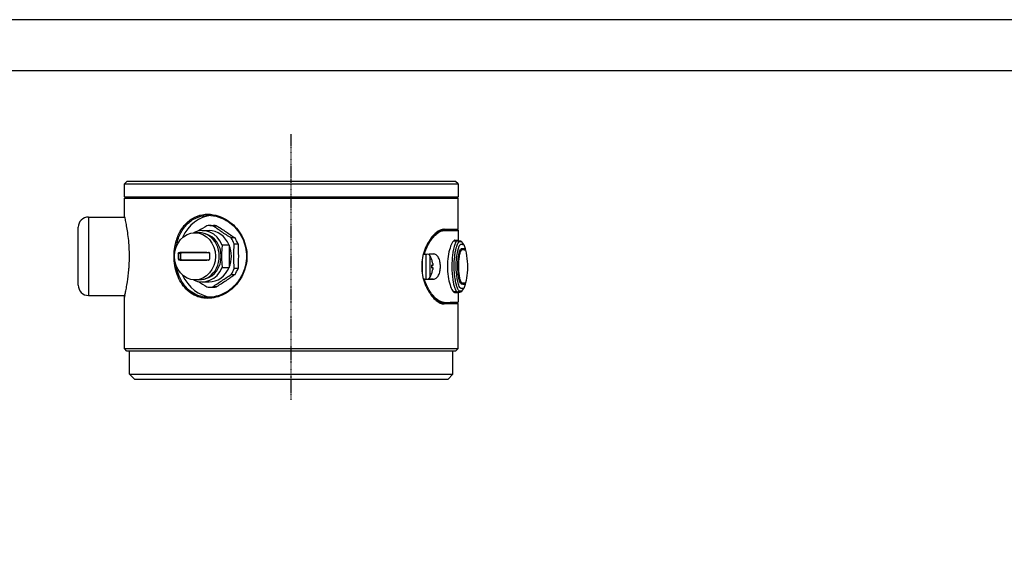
# Model space of a CAD drawing. Header units: millimetres. Extents: x 0 to 3390, y 0 to 1680.
# Tile 155 of 194: x 2473 to 2665, y 192 to 297. Entities that reach past the tile are written whole.
import ezdxf
from ezdxf.enums import TextEntityAlignment as Align

# ---------------------------------------------------------------- set-up
doc = ezdxf.new("R2010")
doc.units = ezdxf.units.MM
doc.header["$LTSCALE"] = 0.2
doc.linetypes.add('CENTER2', pattern=[1.125, 0.75, -0.125, 0.125, -0.125])
doc.layers.add('02_Center Line', color=1, linetype='CENTER2')
doc.layers.add('05_Section Line', color=3, linetype='Continuous')
doc.styles.add('Rainbow-2.5 Style', font='malgunsl.ttf')

# ---------------------------------------------------------------- blocks, each defined once
blk = doc.blocks.new('A$C04cd0c3c1123')
blk.add_lwpolyline([(0, 0), (420, 0), (420, 297), (0, 297)], close=True)
at = {"layer": '05_Section Line', "linetype": 'Continuous'}
blk.add_lwpolyline([(410, 10), (410, 287), (10, 287), (10, 10)], close=True, dxfattribs=at)
at = {"linetype": 'Continuous', "style": 'Rainbow-2.5 Style'}
for tag, p in [('PART_NAME', (371.5, 54.62)), ('DRAWING_NO', (364.5, 45.87)), ('REV', (401.25, 45.87)), ('제도', (383.75, 37.06)), ('DATE_1', (401.25, 37.06)), ('SCALE', (340, 34.5)), ('MATERIAL', (361, 34.5)), ('검도', (383.75, 30.06)), ('DATE_2', (401.25, 30.06)), ('승인', (383.75, 23.06)), ('DATE_3', (401.25, 23.06)), ('REFERENCE', (361, 20.5)), ('PAGE', (383.75, 16.12))]:
    blk.add_attdef(tag, text='', height=2.5, dxfattribs=at).set_placement(p, align=Align.MIDDLE_CENTER)

msp = doc.modelspace()

# ---------------------------------------------------------------- linework, layer by layer
for p, q in [((2493.486, 264.973), (2493.986, 265.473)), ((2493.486, 264.973), (2558.482, 264.973)), ((2493.486, 262.473), (2493.486, 264.973)), ((2558.482, 264.973), (2558.482, 262.473)), ((2493.782, 262.473), (2493.482, 262.173)), ((2493.482, 262.173), (2558.482, 262.173)), ((2493.482, 258.824), (2493.482, 262.173)), ((2493.486, 262.473), (2558.482, 262.473)), ((2558.182, 262.473), (2558.482, 262.173)), ((2558.482, 256.173), (2558.482, 262.173)), ((2486.482, 258.523), (2493.553, 258.523)), ((2486.482, 258.429), (2486.482, 243.318)), ((2508.119, 258.849), (2508.119, 258.85)), ((2484.482, 245.223), (2484.482, 256.523)), ((2505.118, 256.852), (2505.118, 256.851)), ((2507.982, 255.473), (2507.232, 255.473)), ((2508.641, 255.873), (2509.982, 255.873)), ((2510.116, 256.873), (2510.848, 256.873)), ((2510.699, 256.836), (2511.431, 256.836)), ((2555.082, 255.888), (2555.732, 255.888)), ((2555.55, 255.973), (2555.585, 255.973)), ((2555.557, 255.981), (2555.558, 255.981)), ((2555.557, 255.981), (2555.558, 255.981)), ((2555.559, 255.983), (2555.723, 256.163)), ((2558.282, 255.973), (2555.585, 255.973)), ((2555.592, 255.981), (2555.593, 255.981)), ((2555.592, 255.981), (2555.593, 255.981)), ((2555.759, 256.163), (2555.594, 255.983)), ((2555.769, 256.173), (2558.482, 256.173)), ((2558.282, 255.973), (2558.482, 256.173)), ((2558.482, 255.935), (2558.482, 254.035)), ((2515.028, 254.438), (2514.296, 254.438)), ((2514.879, 253.271), (2515.611, 253.271)), ((2557.643, 253.912), (2558.301, 253.912)), ((2559.606, 253.178), (2559.209, 253.681)), ((2504.428, 251.423), (2504.021, 251.423)), ((2504.144, 251.623), (2509.86, 251.623)), ((2509.532, 251.634), (2504.368, 251.634)), ((2504.451, 250.323), (2504.451, 251.423)), ((2513.879, 253.053), (2512.538, 253.053)), ((2513.879, 253.053), (2513.879, 248.694)), ((2551.723, 251.314), (2551.939, 251.314)), ((2504.021, 250.323), (2504.428, 250.323)), ((2509.86, 250.123), (2504.144, 250.123)), ((2504.368, 250.113), (2509.532, 250.113)), ((2551.482, 250.132), (2551.482, 247.619)), ((2552.293, 246.511), (2552.293, 251.221)), ((2552.971, 250.972), (2552.971, 246.775)), ((2553.344, 250.196), (2553.344, 250.233)), ((2553.352, 250.168), (2553.352, 250.186)), ((2512.538, 248.694), (2513.879, 248.694)), ((2515.611, 248.476), (2514.879, 248.476)), ((2553.344, 248.573), (2553.344, 249.174)), ((2553.344, 247.514), (2553.344, 247.551)), ((2553.352, 248.548), (2553.352, 249.199)), ((2553.536, 249.082), (2553.352, 249.066)), ((2553.536, 248.665), (2553.352, 248.681)), ((2553.352, 247.561), (2553.352, 247.578)), ((2553.517, 249.087), (2553.361, 249.074)), ((2553.517, 248.66), (2553.361, 248.673)), ((2507.982, 246.273), (2507.232, 246.273)), ((2508.641, 245.873), (2509.982, 245.873)), ((2514.296, 247.309), (2515.028, 247.309)), ((2551.939, 246.414), (2551.728, 246.414)), ((2553.626, 246.424), (2552.627, 246.424)), ((2505.118, 245.3), (2505.118, 245.299)), ((2505.118, 244.894), (2505.118, 244.893)), ((2510.116, 244.873), (2510.848, 244.873)), ((2511.431, 244.911), (2510.699, 244.911)), ((2558.273, 243.912), (2557.668, 243.912)), ((2558.324, 243.91), (2557.673, 243.91)), ((2558.438, 243.905), (2557.685, 243.905)), ((2557.705, 243.911), (2557.705, 243.911)), ((2558.614, 243.85), (2557.767, 243.85)), ((2557.855, 243.812), (2557.848, 243.812)), ((2558.476, 243.84), (2558.455, 243.84)), ((2558.482, 243.835), (2558.482, 241.935)), ((2559.209, 244.063), (2559.61, 244.572)), ((2486.482, 243.223), (2493.554, 243.223)), ((2493.482, 232.873), (2493.482, 242.923)), ((2508.119, 242.899), (2508.119, 242.899)), ((2509.737, 242.683), (2509.827, 242.863)), ((2554.963, 241.888), (2555.758, 241.888)), ((2555.55, 241.773), (2555.585, 241.773)), ((2555.723, 241.584), (2555.559, 241.764)), ((2555.585, 241.773), (2558.282, 241.773)), ((2555.594, 241.763), (2555.759, 241.583)), ((2558.282, 241.773), (2558.482, 241.573)), ((2558.482, 241.573), (2555.769, 241.573)), ((2558.482, 232.873), (2558.482, 241.573)), ((2493.482, 232.873), (2558.482, 232.873)), ((2493.982, 232.373), (2493.482, 232.873)), ((2557.982, 232.373), (2493.982, 232.373)), ((2494.482, 227.873), (2494.482, 232.373)), ((2557.482, 227.873), (2557.482, 232.373)), ((2557.982, 232.373), (2558.482, 232.873)), ((2494.482, 227.873), (2557.482, 227.873)), ((2495.482, 226.873), (2494.482, 227.873)), ((2556.482, 226.873), (2495.482, 226.873)), ((2556.482, 226.873), (2557.482, 227.873))]:
    msp.add_line(p, q)
msp.add_lwpolyline([(2558.482, 264.973), (2557.982, 265.473), (2527.175, 265.473), (2524.789, 265.473), (2493.986, 265.473)])
for centre, radius, start, end in [((2486.482, 256.523), 2, 90, 180), ((2552.293, 250.573), 0.8, 32.08995, 68.43221), ((2549.582, 248.873), 4, 19.87128, 32.08995), ((2553.212, 250.186), 0.14, 0, 19.87128), ((2549.582, 248.873), 4, 327.91005, 340.12872), ((2553.212, 247.561), 0.14, 340.12872, 0), ((2552.293, 247.173), 0.8, 290.36087, 327.91005), ((2486.482, 245.223), 2, 180, 270)]:
    msp.add_arc(centre, radius, start, end)
for centre, major_axis, ratio, start_param, end_param in [((2510.982, 250.873), (0, 8), 0.8660254, 0.082708, 1.0951022), ((2510.982, 250.873), (0, 8), 0.8660254, 6.2304541, 6.2305099), ((2508.641, 250.873), (0, 5), 0.8660254, 5.1634158, 6.6933172), ((2507.982, 250.873), (0, -4.6), 0.8660254, 0, 3.1415927), ((2508.482, 250.873), (0, -4.45), 0.8660254, 0.2006594, 2.9409332), ((2510.116, 250.873), (0, 6), 0.8660254, 6.1707244, 6.3956462), ((2509.982, 250.873), (0, 5), 0.8660254, 5.1634158, 6.2831853), ((2510.848, 250.873), (0, 6), 0.8660254, 6.1707244, 6.2831853), ((2525.982, 255.935), (32.5, 0), 0.0036002, 5.8716685, 6.6215706), ((2510.116, 250.873), (0, 6), 0.8660254, 5.1235268, 5.3484487), ((2510.848, 250.873), (0, -6), 0.8660254, 1.9819342, 2.206856), ((2525.982, 254.035), (32.5, 0), 0.0036002, 6.0865357, 6.2831853), ((2509.229, 250.873), (0, 10.508), 0.5, 1.5236265, 1.6179662), ((2503.99, 251.423), (-0.01, 0.00026), 0.0453684, 3.7604585, 5.4645529), ((2509.241, 250.873), (0, -10.499), 0.5, 4.6652191, 4.7595588), ((2504.144, 251.633), (0, -0.01), 0.735932, 4.7256561, 6.2012101), ((2504.624, 251.423), (0, 0.2), 0.8660254, 0, 1.5707963), ((2509.86, 251.633), (0, -0.01), 0.2183813, 4.7256561, 6.2012101), ((2515.314, 250.873), (0, -10.508), 0.5, 4.6652191, 4.7595588), ((2510.069, 251.423), (-0.01, 0.00026), 0.0453684, 4.9824033, 6.2147231), ((2509.982, 250.873), (0, -5), 0.8660254, 1.1197695, 2.0218231), ((2525.982, 251.385), (-32.5, 0), 0.0036002, 2.4958879, 2.5911355), ((2560.189, 252.298), (-0.35, -0.001), 0.9999803, 6.1786561, 6.3946531), ((2560.189, 252.298), (-0.35, -0.001), 0.9999803, 6.0734333, 6.1731181), ((2503.99, 250.323), (-0.01, -0.00026), 0.0453684, 0.8186324, 2.5227268), ((2504.144, 250.113), (0, 0.01), 0.735932, 0.0819752, 1.5575292), ((2504.624, 250.323), (0, -0.2), 0.8660254, 4.712389, 6.2831853), ((2509.86, 250.113), (0, 0.01), 0.2183813, 0.0819752, 1.5575292), ((2510.069, 250.323), (-0.01, -0.00026), 0.0453684, 0.0684622, 1.300782), ((2549.604, 248.923), (3.639, -1.641), 0.9772749, 0.5821896, 0.7622365), ((2508.641, 250.873), (0, -5), 0.8660254, 5.8730534, 7.4029548), ((2509.982, 250.873), (0, -5), 0.8660254, 0, 1.1197695), ((2510.116, 250.873), (0, 6), 0.8660254, 4.0763293, 4.3012511), ((2510.848, 250.873), (0, -6), 0.8660254, 0.9347366, 1.1596585), ((2549.604, 248.623), (3.976, 0.355), 0.1932297, 0.149784, 0.329831), ((2549.604, 249.124), (3.976, -0.355), 0.1932297, 5.9533543, 6.1334013), ((2549.604, 248.824), (-3.639, -1.641), 0.9772749, 2.3793561, 2.5594031), ((2510.982, 250.873), (0, -8), 0.8660254, 5.1880831, 6.2000453), ((2525.982, 246.485), (32.5, 0), 0.0036002, 5.6374805, 5.7327281), ((2560.189, 245.446), (-0.35, -0.001), 0.9999802, 5.6049253, 6.1325542), ((2510.116, 250.873), (0, -6), 0.8660254, 6.1707244, 6.3956462), ((2510.848, 250.873), (0, -6), 0.8660254, 0, 0.1124609), ((2525.982, 243.835), (32.5, 0), 0.0036002, 6.0865357, 6.3988427), ((2558.362, 244.41), (-0.019, -0.5), 0.9889319, 0.0848471, 0.9604196), ((2485.75, 243.681), (-73.066, -0.191), 0.0045733, 3.0796779, 3.1371773), ((2558.87, 244.263), (-0.398, -0.192), 0.8545438, 1.1055669, 2.0361528), ((2560.189, 245.446), (-0.35, -0.001), 0.9999802, 6.1618669, 6.3782144), ((2525.982, 241.935), (32.5, 0), 0.0036002, 5.8716685, 6.2831853)]:
    msp.add_ellipse(centre, major_axis=major_axis, ratio=ratio, start_param=start_param, end_param=end_param)
msp.add_ellipse((2507.232, 250.873), major_axis=(0, 4.6), ratio=0.8660254)
for points, knots in [([(2509.732, 242.673), (2510.244, 242.673), (2510.783, 242.74), (2511.324, 242.876), (2511.864, 243.013), (2512.406, 243.22), (2512.923, 243.493), (2513.44, 243.765), (2513.934, 244.104), (2514.379, 244.48), (2514.825, 244.857), (2515.222, 245.271), (2515.584, 245.742), (2516.127, 246.448), (2516.591, 247.281), (2516.897, 248.169), (2516.998, 248.465), (2517.083, 248.767), (2517.15, 249.069), (2517.42, 250.274), (2517.423, 251.471), (2517.151, 252.674), (2517.015, 253.276), (2516.811, 253.879), (2516.544, 254.444), (2516.277, 255.009), (2515.946, 255.535), (2515.583, 256.005), (2515.22, 256.475), (2514.824, 256.89), (2514.379, 257.267), (2513.935, 257.644), (2513.442, 257.984), (2512.924, 258.255), (2512.232, 258.618), (2511.495, 258.861), (2510.784, 258.983), (2510.072, 259.105), (2509.386, 259.106), (2508.704, 258.985), (2508.023, 258.863), (2507.348, 258.62), (2506.739, 258.257), (2506.435, 258.076), (2506.147, 257.865), (2505.881, 257.634), (2505.615, 257.403), (2505.371, 257.153), (2505.143, 256.881), (2504.687, 256.337), (2504.296, 255.708), (2503.986, 254.994), (2503.676, 254.279), (2503.445, 253.48), (2503.309, 252.678), (2503.104, 251.477), (2503.108, 250.273), (2503.31, 249.069), (2503.412, 248.467), (2503.563, 247.865), (2503.767, 247.301), (2503.971, 246.737), (2504.227, 246.21), (2504.515, 245.74), (2504.803, 245.27), (2505.122, 244.856), (2505.492, 244.48), (2505.861, 244.103), (2506.281, 243.764), (2506.737, 243.492), (2507.649, 242.948), (2508.708, 242.673), (2509.732, 242.673)], [0, 0, 0, 0, 0.0357143, 0.0357143, 0.0357143, 0.0714286, 0.0714286, 0.0714286, 0.1071429, 0.1071429, 0.1071429, 0.1428571, 0.1428571, 0.1428571, 0.1964286, 0.1964286, 0.1964286, 0.2142857, 0.2142857, 0.2142857, 0.2857143, 0.2857143, 0.2857143, 0.3214286, 0.3214286, 0.3214286, 0.3571429, 0.3571429, 0.3571429, 0.3928571, 0.3928571, 0.3928571, 0.4285714, 0.4285714, 0.4285714, 0.4761905, 0.4761905, 0.4761905, 0.5238095, 0.5238095, 0.5238095, 0.5714286, 0.5714286, 0.5714286, 0.5952381, 0.5952381, 0.5952381, 0.6190476, 0.6190476, 0.6190476, 0.6666667, 0.6666667, 0.6666667, 0.7142857, 0.7142857, 0.7142857, 0.7857143, 0.7857143, 0.7857143, 0.8214286, 0.8214286, 0.8214286, 0.8571429, 0.8571429, 0.8571429, 0.8928571, 0.8928571, 0.8928571, 0.9285714, 0.9285714, 0.9285714, 1, 1, 1, 1]), ([(2493.482, 242.923), (2493.482, 242.923), (2493.497, 242.988), (2493.529, 243.12), (2493.561, 243.253), (2493.608, 243.453), (2493.667, 243.718), (2493.725, 243.982), (2493.794, 244.31), (2493.865, 244.675), (2493.936, 245.04), (2494.007, 245.442), (2494.078, 245.899), (2494.184, 246.583), (2494.288, 247.392), (2494.359, 248.252), (2494.382, 248.539), (2494.402, 248.832), (2494.419, 249.124), (2494.483, 250.293), (2494.484, 251.453), (2494.419, 252.619), (2494.386, 253.202), (2494.338, 253.787), (2494.278, 254.335), (2494.219, 254.882), (2494.149, 255.392), (2494.078, 255.848), (2494.007, 256.304), (2493.935, 256.706), (2493.865, 257.072), (2493.794, 257.438), (2493.725, 257.767), (2493.667, 258.03), (2493.589, 258.382), (2493.531, 258.617), (2493.503, 258.735), (2493.489, 258.795), (2493.482, 258.824), (2493.482, 258.824)], [0, 0, 0, 0, 0.03571429, 0.03571429, 0.03571429, 0.07142857, 0.07142857, 0.07142857, 0.10714286, 0.10714286, 0.10714286, 0.14285714, 0.14285714, 0.14285714, 0.19642857, 0.19642857, 0.19642857, 0.21428571, 0.21428571, 0.21428571, 0.28571429, 0.28571429, 0.28571429, 0.32142857, 0.32142857, 0.32142857, 0.35714286, 0.35714286, 0.35714286, 0.39285714, 0.39285714, 0.39285714, 0.42857143, 0.42857143, 0.42857143, 0.47619048, 0.47619048, 0.47619048, 0.50001401, 0.50001401, 0.50001401, 0.50001401]), ([(2503.547, 252.622), (2503.548, 252.629), (2503.55, 252.637), (2503.551, 252.644), (2503.683, 253.43), (2503.913, 254.214), (2504.222, 254.91), (2504.531, 255.607), (2504.913, 256.222), (2505.361, 256.751), (2505.584, 257.016), (2505.824, 257.258), (2506.085, 257.482), (2506.345, 257.705), (2506.627, 257.909), (2506.924, 258.084), (2507.518, 258.435), (2508.174, 258.674), (2508.835, 258.788), (2509.496, 258.903), (2510.161, 258.903), (2510.852, 258.788), (2511.543, 258.673), (2512.257, 258.434), (2512.928, 258.083), (2513.432, 257.819), (2513.913, 257.493), (2514.347, 257.126), (2514.78, 256.76), (2515.168, 256.357), (2515.524, 255.899), (2515.88, 255.44), (2516.202, 254.925), (2516.465, 254.373), (2516.728, 253.821), (2516.932, 253.231), (2517.064, 252.641), (2517.329, 251.46), (2517.329, 250.285), (2517.063, 249.103), (2516.997, 248.807), (2516.913, 248.511), (2516.813, 248.222), (2516.512, 247.352), (2516.058, 246.535), (2515.524, 245.849), (2515.169, 245.391), (2514.781, 244.988), (2514.347, 244.621), (2513.913, 244.254), (2513.431, 243.927), (2512.928, 243.664), (2512.425, 243.401), (2511.9, 243.2), (2511.376, 243.068), (2510.851, 242.936), (2510.328, 242.873), (2509.832, 242.873)], [0.04705893, 0.04705893, 0.04705893, 0.04705893, 0.0476391, 0.0476391, 0.0476391, 0.11112983, 0.11112983, 0.11112983, 0.17462056, 0.17462056, 0.17462056, 0.20636592, 0.20636592, 0.20636592, 0.23811128, 0.23811128, 0.23811128, 0.30160201, 0.30160201, 0.30160201, 0.36509274, 0.36509274, 0.36509274, 0.42858346, 0.42858346, 0.42858346, 0.47620151, 0.47620151, 0.47620151, 0.52381955, 0.52381955, 0.52381955, 0.5714376, 0.5714376, 0.5714376, 0.61905564, 0.61905564, 0.61905564, 0.71429173, 0.71429173, 0.71429173, 0.73810075, 0.73810075, 0.73810075, 0.80952782, 0.80952782, 0.80952782, 0.85714587, 0.85714587, 0.85714587, 0.90476391, 0.90476391, 0.90476391, 0.95238196, 0.95238196, 0.95238196, 1, 1, 1, 1]), ([(2514.296, 254.438), (2513.653, 254.838), (2513.026, 255.24), (2511.826, 256.039), (2511.253, 256.438), (2510.699, 256.836)], [0, 0, 0, 0, 0.5, 0.5, 1, 1, 1, 1]), ([(2511.431, 256.836), (2512.07, 256.438), (2512.692, 256.039), (2513.892, 255.24), (2514.471, 254.838), (2515.028, 254.438)], [0, 0, 0, 0, 0.5, 0.5, 1, 1, 1, 1]), ([(2555.732, 256.173), (2555.281, 256.161), (2554.743, 255.923), (2554.197, 255.465), (2553.923, 255.236), (2553.649, 254.952), (2553.389, 254.633), (2553.129, 254.314), (2552.885, 253.96), (2552.651, 253.555), (2552.418, 253.149), (2552.195, 252.693), (2552.005, 252.19), (2551.816, 251.688), (2551.659, 251.139), (2551.554, 250.578), (2551.344, 249.457), (2551.345, 248.288), (2551.555, 247.167), (2551.66, 246.607), (2551.816, 246.058), (2552.006, 245.555), (2552.101, 245.304), (2552.204, 245.064), (2552.313, 244.836), (2552.421, 244.608), (2552.535, 244.393), (2552.652, 244.191), (2552.885, 243.786), (2553.129, 243.433), (2553.389, 243.114), (2553.649, 242.796), (2553.923, 242.512), (2554.196, 242.283), (2554.743, 241.825), (2555.281, 241.586), (2555.732, 241.574)], [0, 0, 0, 0, 0.1428571, 0.1428571, 0.1428571, 0.2142857, 0.2142857, 0.2142857, 0.2857143, 0.2857143, 0.2857143, 0.3571429, 0.3571429, 0.3571429, 0.4285714, 0.4285714, 0.4285714, 0.5714286, 0.5714286, 0.5714286, 0.6428571, 0.6428571, 0.6428571, 0.6785714, 0.6785714, 0.6785714, 0.7142857, 0.7142857, 0.7142857, 0.7857143, 0.7857143, 0.7857143, 0.8571429, 0.8571429, 0.8571429, 1, 1, 1, 1]), ([(2551.939, 251.314), (2551.957, 251.38), (2551.976, 251.445), (2552.251, 252.344), (2552.613, 253.091), (2553.407, 254.348), (2553.906, 254.919), (2554.885, 255.688), (2555.364, 255.885), (2555.769, 255.888)], [0.24556485, 0.24556485, 0.24556485, 0.24556485, 0.26616366, 0.26616366, 0.53232732, 0.53232732, 0.83574234, 0.83574234, 1.13915736, 1.13915736, 1.13915736, 1.13915736]), ([(2553.77, 255.063), (2553.866, 255.154), (2553.961, 255.239), (2554.057, 255.318), (2554.589, 255.753), (2555.111, 255.973), (2555.55, 255.973)], [0.8314803, 0.8314803, 0.8314803, 0.8314803, 0.85714286, 0.85714286, 0.85714286, 0.99999999, 0.99999999, 0.99999999, 0.99999999]), ([(2557.855, 254.012), (2557.726, 254.009), (2557.566, 253.875), (2557.231, 253.341), (2557.058, 252.942), (2556.769, 252.032), (2556.634, 251.465), (2556.447, 250.217), (2556.398, 249.535), (2556.398, 248.251), (2556.447, 247.571), (2556.634, 246.326), (2556.769, 245.762), (2557.058, 244.859), (2557.231, 244.464), (2557.566, 243.939), (2557.726, 243.81), (2557.855, 243.812)], [-2.3384941, -2.3384941, -2.3384941, -2.3384941, -2.1395136, -2.1395136, -1.940533, -1.940533, -1.7479333, -1.7479333, -1.5553336, -1.5553336, -1.3627339, -1.3627339, -1.1701342, -1.1701342, -0.9711536, -0.9711536, -0.7721731, -0.7721731, -0.7721731, -0.7721731]), ([(2558.173, 253.851), (2558.125, 253.808), (2558.074, 253.741), (2558.024, 253.652), (2557.958, 253.535), (2557.894, 253.379), (2557.83, 253.188), (2557.658, 252.677), (2557.491, 251.905), (2557.389, 250.998), (2557.291, 250.12), (2557.254, 249.112), (2557.293, 248.152), (2557.328, 247.287), (2557.425, 246.461), (2557.552, 245.787), (2557.566, 245.712), (2557.58, 245.639), (2557.595, 245.568), (2557.602, 245.534), (2557.61, 245.499), (2557.617, 245.466), (2557.682, 245.163), (2557.753, 244.897), (2557.826, 244.676), (2557.909, 244.428), (2557.994, 244.235), (2558.075, 244.106), (2558.109, 244.052), (2558.143, 244.009), (2558.176, 243.978)], [0.05190649, 0.05190649, 0.05190649, 0.05190649, 0.10564406, 0.10564406, 0.10564406, 0.17650948, 0.17650948, 0.17650948, 0.36635231, 0.36635231, 0.36635231, 0.55001606, 0.55001606, 0.55001606, 0.71531343, 0.71531343, 0.71531343, 0.73367981, 0.73367981, 0.73367981, 0.74257292, 0.74257292, 0.74257292, 0.82261096, 0.82261096, 0.82261096, 0.91254483, 0.91254483, 0.91254483, 0.95010034, 0.95010034, 0.95010034, 0.95010034]), ([(2558.584, 253.613), (2558.572, 253.602), (2558.562, 253.591), (2558.555, 253.584), (2558.538, 253.566), (2558.515, 253.539), (2558.485, 253.497), (2558.47, 253.476), (2558.454, 253.45), (2558.436, 253.42), (2558.435, 253.418), (2558.434, 253.417), (2558.432, 253.415), (2558.415, 253.384), (2558.39, 253.339), (2558.376, 253.312), (2558.328, 253.215), (2558.279, 253.099), (2558.231, 252.966), (2558.221, 252.937), (2558.21, 252.908), (2558.2, 252.877), (2558.171, 252.792), (2558.142, 252.7), (2558.113, 252.603), (2558.084, 252.505), (2558.047, 252.365), (2558.029, 252.293), (2557.993, 252.148), (2557.936, 251.909), (2557.878, 251.583), (2557.848, 251.421), (2557.824, 251.269), (2557.805, 251.132), (2557.791, 251.035), (2557.782, 250.966), (2557.771, 250.883), (2557.767, 250.849), (2557.763, 250.813), (2557.758, 250.771), (2557.692, 250.198), (2557.653, 249.574), (2557.655, 248.948), (2557.655, 248.791), (2557.657, 248.635), (2557.661, 248.48), (2557.663, 248.402), (2557.666, 248.324), (2557.669, 248.247), (2557.67, 248.231), (2557.67, 248.213), (2557.671, 248.195), (2557.675, 248.123), (2557.679, 248.041), (2557.68, 248.017), (2557.683, 247.955), (2557.69, 247.847), (2557.702, 247.697), (2557.707, 247.621), (2557.715, 247.535), (2557.724, 247.44), (2557.733, 247.344), (2557.749, 247.195), (2557.757, 247.123), (2557.806, 246.703), (2557.868, 246.311), (2557.941, 245.957), (2557.956, 245.886), (2557.971, 245.816), (2557.986, 245.748), (2557.994, 245.715), (2558.001, 245.683), (2558.009, 245.651), (2558.015, 245.627), (2558.021, 245.602), (2558.026, 245.578), (2558.09, 245.319), (2558.158, 245.092), (2558.228, 244.898), (2558.278, 244.759), (2558.328, 244.637), (2558.378, 244.535), (2558.414, 244.461), (2558.45, 244.397), (2558.485, 244.344), (2558.52, 244.291), (2558.554, 244.248), (2558.587, 244.215)], [0.05, 0.05, 0.05, 0.05, 0.0625, 0.0625, 0.0625, 0.09375, 0.09375, 0.09375, 0.109375, 0.109375, 0.109375, 0.11022906, 0.11022906, 0.11022906, 0.125, 0.125, 0.125, 0.17637688, 0.17637688, 0.17637688, 0.1875, 0.1875, 0.1875, 0.21875, 0.21875, 0.21875, 0.25, 0.25, 0.25, 0.3125, 0.3125, 0.3125, 0.34375, 0.34375, 0.34375, 0.36589646, 0.36589646, 0.36589646, 0.375, 0.375, 0.375, 0.5, 0.5, 0.5, 0.53125, 0.53125, 0.53125, 0.546875, 0.546875, 0.546875, 0.55011314, 0.55011314, 0.55011314, 0.5625, 0.5625, 0.5625, 0.59375, 0.59375, 0.59375, 0.609375, 0.609375, 0.609375, 0.625, 0.625, 0.625, 0.71613481, 0.71613481, 0.71613481, 0.73444514, 0.73444514, 0.73444514, 0.74327328, 0.74327328, 0.74327328, 0.75, 0.75, 0.75, 0.82275377, 0.82275377, 0.82275377, 0.875, 0.875, 0.875, 0.9125809, 0.9125809, 0.9125809, 0.95, 0.95, 0.95, 0.95]), ([(2559.61, 244.572), (2559.603, 244.58), (2559.533, 244.587), (2559.443, 244.593), (2559.395, 244.597), (2559.341, 244.6), (2559.28, 244.603), (2559.277, 244.603), (2559.273, 244.604), (2559.269, 244.604), (2559.234, 244.605), (2559.194, 244.605), (2559.15, 244.607), (2559.105, 244.61), (2559.054, 244.603), (2559.006, 244.62), (2559.003, 244.621), (2559, 244.622), (2558.997, 244.624), (2558.982, 244.63), (2558.966, 244.638), (2558.951, 244.648), (2558.862, 244.706), (2558.777, 244.835), (2558.698, 245.013), (2558.587, 245.262), (2558.488, 245.596), (2558.408, 245.956), (2558.231, 246.748), (2558.154, 247.628), (2558.127, 248.261), (2558.122, 248.37), (2558.119, 248.473), (2558.116, 248.569), (2558.115, 248.63), (2558.114, 248.688), (2558.113, 248.743), (2558.113, 248.771), (2558.112, 248.798), (2558.112, 248.824), (2558.112, 248.838), (2558.112, 248.843), (2558.112, 248.853), (2558.112, 248.862), (2558.112, 248.875), (2558.112, 248.901), (2558.112, 248.914), (2558.112, 248.926), (2558.112, 248.939), (2558.111, 249.957), (2558.216, 251.069), (2558.406, 251.908), (2558.573, 252.64), (2558.788, 253.168), (2559.006, 253.204), (2559.106, 253.221), (2559.198, 253.206), (2559.268, 253.204), (2559.334, 253.202), (2559.392, 253.198), (2559.441, 253.194), (2559.535, 253.187), (2559.603, 253.18), (2559.61, 253.172)], [0, 0, 0, 0, 0.0818088, 0.0818088, 0.0818088, 0.125, 0.125, 0.125, 0.1275619, 0.1275619, 0.1275619, 0.152083, 0.152083, 0.152083, 0.177821, 0.177821, 0.177821, 0.1793478, 0.1793478, 0.1793478, 0.1875, 0.1875, 0.1875, 0.2341536, 0.2341536, 0.2341536, 0.2996483, 0.2996483, 0.2996483, 0.4439056, 0.4439056, 0.4439056, 0.46875, 0.46875, 0.46875, 0.484375, 0.484375, 0.484375, 0.4921875, 0.4921875, 0.4921875, 0.4960937, 0.4960937, 0.4960937, 0.5, 0.5, 0.5, 0.501809, 0.501809, 0.501809, 0.64938, 0.64938, 0.64938, 0.778183, 0.778183, 0.778183, 0.8374548, 0.8374548, 0.8374548, 0.8939562, 0.8939562, 0.8939562, 1, 1, 1, 1]), ([(2558.336, 253.911), (2558.567, 253.903), (2558.675, 253.895), (2558.808, 253.882), (2558.835, 253.879), (2558.892, 253.869), (2558.913, 253.865), (2558.975, 253.846), (2559.003, 253.836), (2559.066, 253.804), (2559.092, 253.789), (2559.149, 253.746), (2559.181, 253.717), (2559.209, 253.682)], [0.00983395, 0.00983395, 0.00983395, 0.00983395, 0.39120527, 0.39120527, 0.5094301, 0.5094301, 0.56886904, 0.56886904, 0.5999878, 0.5999878, 0.61693221, 0.61693221, 0.6348488, 0.6348488, 0.6348488, 0.6348488]), ([(2559.207, 253.683), (2559.204, 253.684), (2559.198, 253.685), (2559.187, 253.685), (2559.184, 253.685), (2559.183, 253.685), (2559.178, 253.685), (2559.161, 253.686), (2559.14, 253.687), (2559.123, 253.687), (2559.115, 253.687), (2559.107, 253.687), (2559.101, 253.687), (2559.097, 253.687), (2559.095, 253.687), (2559.092, 253.688), (2559.091, 253.688), (2559.09, 253.688), (2559.089, 253.688), (2559.088, 253.688), (2559.088, 253.688), (2559.086, 253.688), (2559.085, 253.688), (2559.084, 253.688), (2559.083, 253.688), (2559.049, 253.689), (2559.013, 253.69), (2558.985, 253.691), (2558.972, 253.691), (2558.96, 253.692), (2558.951, 253.692), (2558.946, 253.692), (2558.943, 253.692), (2558.94, 253.692), (2558.938, 253.692), (2558.937, 253.692), (2558.935, 253.692), (2558.935, 253.692), (2558.934, 253.692), (2558.933, 253.692), (2558.932, 253.692), (2558.931, 253.692), (2558.929, 253.692), (2558.922, 253.692), (2558.913, 253.693), (2558.904, 253.693), (2558.896, 253.693), (2558.895, 253.693), (2558.884, 253.694), (2558.873, 253.695), (2558.866, 253.696), (2558.859, 253.697), (2558.851, 253.697), (2558.839, 253.697), (2558.833, 253.697), (2558.827, 253.697), (2558.82, 253.697), (2558.807, 253.695), (2558.794, 253.694), (2558.791, 253.694), (2558.78, 253.693), (2558.775, 253.692), (2558.77, 253.692), (2558.765, 253.691)], [0.07375037, 0.07375037, 0.07375037, 0.07375037, 0.21875, 0.21875, 0.21875, 0.25, 0.25, 0.25, 0.375, 0.375, 0.375, 0.4375, 0.4375, 0.4375, 0.46875, 0.46875, 0.46875, 0.484375, 0.484375, 0.484375, 0.49378952, 0.49378952, 0.49378952, 0.5, 0.5, 0.5, 0.625, 0.625, 0.625, 0.6875, 0.6875, 0.6875, 0.71875, 0.71875, 0.71875, 0.734375, 0.734375, 0.734375, 0.74324171, 0.74324171, 0.74324171, 0.75, 0.75, 0.75, 0.78125, 0.78125, 0.78125, 0.8125, 0.8125, 0.8125, 0.84375, 0.84375, 0.84375, 0.875, 0.875, 0.875, 0.90625, 0.90625, 0.90625, 0.9375, 0.9375, 0.9375, 0.95125002, 0.95125002, 0.95125002, 0.95125002]), ([(2510.059, 251.424), (2510.06, 251.445), (2510.057, 251.466), (2510.045, 251.505), (2510.036, 251.523), (2510.013, 251.555), (2509.999, 251.569), (2509.967, 251.594), (2509.948, 251.605), (2509.906, 251.619), (2509.883, 251.623), (2509.86, 251.623)], [0, 0, 0, 0, 0.006260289, 0.006260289, 0.012263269, 0.012263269, 0.018322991, 0.018322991, 0.024797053, 0.024797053, 0.031895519, 0.031895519, 0.031895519, 0.031895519]), ([(2509.874, 251.634), (2509.942, 251.628), (2510.006, 251.588), (2510.041, 251.529), (2510.052, 251.509), (2510.061, 251.487), (2510.065, 251.463), (2510.066, 251.456), (2510.067, 251.448), (2510.067, 251.441)], [0.05, 0.05, 0.05, 0.05, 0.67324737, 0.67324737, 0.67324737, 0.88239388, 0.88239388, 0.88239388, 0.95, 0.95, 0.95, 0.95]), ([(2510.059, 251.424), (2510.057, 251.35), (2510.056, 251.277), (2510.054, 251.13), (2510.053, 251.057), (2510.052, 250.91), (2510.052, 250.837), (2510.053, 250.69), (2510.054, 250.617), (2510.056, 250.47), (2510.057, 250.397), (2510.059, 250.323)], [6.23077438, 6.23077438, 6.23077438, 6.23077438, 6.25173875, 6.25173875, 6.27270312, 6.27270312, 6.29366749, 6.29366749, 6.31463187, 6.31463187, 6.33559624, 6.33559624, 6.33559624, 6.33559624]), ([(2512.538, 253.053), (2512.493, 252.699), (2512.457, 252.34), (2512.407, 251.61), (2512.393, 251.239), (2512.393, 250.506), (2512.406, 250.141), (2512.456, 249.415), (2512.493, 249.051), (2512.538, 248.694)], [0, 0, 0, 0, 0.25, 0.25, 0.5, 0.5, 0.75, 0.75, 1, 1, 1, 1]), ([(2553.681, 246.424), (2553.868, 246.425), (2554.063, 246.486), (2554.416, 246.748), (2554.574, 246.949), (2554.801, 247.402), (2554.892, 247.667), (2555.013, 248.255), (2555.043, 248.578), (2555.043, 249.187), (2555.013, 249.509), (2554.892, 250.095), (2554.801, 250.359), (2554.574, 250.809), (2554.416, 251.008), (2554.063, 251.266), (2553.868, 251.325), (2553.681, 251.323)], [-1.20180211, -1.20180211, -1.20180211, -1.20180211, -1.09470377, -1.09470377, -0.98760543, -0.98760543, -0.89619999, -0.89619999, -0.80479455, -0.80479455, -0.71338911, -0.71338911, -0.62198367, -0.62198367, -0.51488533, -0.51488533, -0.40778699, -0.40778699, -0.40778699, -0.40778699]), ([(2559.847, 245.372), (2559.847, 245.374), (2559.843, 245.375), (2559.836, 245.377), (2559.829, 245.378), (2559.818, 245.38), (2559.806, 245.382), (2559.794, 245.383), (2559.78, 245.385), (2559.762, 245.386), (2559.753, 245.387), (2559.743, 245.388), (2559.733, 245.389), (2559.723, 245.389), (2559.709, 245.39), (2559.699, 245.391), (2559.689, 245.392), (2559.678, 245.393), (2559.665, 245.393), (2559.653, 245.394), (2559.635, 245.395), (2559.623, 245.396), (2559.612, 245.396), (2559.599, 245.397), (2559.584, 245.398), (2559.568, 245.399), (2559.547, 245.4), (2559.53, 245.4), (2559.497, 245.402), (2559.457, 245.403), (2559.417, 245.406), (2559.398, 245.407), (2559.376, 245.408), (2559.354, 245.409), (2559.333, 245.409), (2559.305, 245.41), (2559.287, 245.411), (2559.286, 245.411), (2559.285, 245.411), (2559.284, 245.411), (2559.275, 245.412), (2559.264, 245.412), (2559.246, 245.411), (2559.228, 245.411), (2559.223, 245.411), (2559.208, 245.412), (2559.18, 245.413), (2559.158, 245.418), (2559.134, 245.429), (2559.133, 245.43), (2559.132, 245.431), (2559.131, 245.431), (2559.083, 245.456), (2559.024, 245.517), (2558.984, 245.577), (2558.982, 245.579), (2558.981, 245.581), (2558.98, 245.583), (2558.939, 245.644), (2558.895, 245.73), (2558.849, 245.849), (2558.826, 245.908), (2558.802, 245.975), (2558.778, 246.051), (2558.755, 246.124), (2558.726, 246.23), (2558.708, 246.299), (2558.707, 246.302), (2558.707, 246.305), (2558.706, 246.308), (2558.671, 246.445), (2558.635, 246.61), (2558.601, 246.806), (2558.584, 246.904), (2558.567, 247.01), (2558.551, 247.124), (2558.535, 247.236), (2558.516, 247.384), (2558.505, 247.485), (2558.491, 247.618), (2558.478, 247.755), (2558.467, 247.903), (2558.444, 248.215), (2558.429, 248.565), (2558.429, 248.934), (2558.429, 249.204), (2558.437, 249.462), (2558.45, 249.703), (2558.457, 249.824), (2558.465, 249.94), (2558.474, 250.052), (2558.483, 250.163), (2558.49, 250.243), (2558.505, 250.372), (2558.533, 250.632), (2558.566, 250.859), (2558.601, 251.053), (2558.618, 251.15), (2558.636, 251.239), (2558.653, 251.321), (2558.671, 251.403), (2558.682, 251.451), (2558.706, 251.545), (2558.707, 251.548), (2558.707, 251.551), (2558.708, 251.554), (2558.756, 251.737), (2558.803, 251.883), (2558.849, 251.996), (2558.895, 252.112), (2558.928, 252.18), (2558.98, 252.254), (2558.981, 252.256), (2558.982, 252.258), (2558.984, 252.26), (2559.034, 252.331), (2559.088, 252.377), (2559.131, 252.397), (2559.132, 252.398), (2559.133, 252.398), (2559.134, 252.399), (2559.144, 252.403), (2559.155, 252.406), (2559.167, 252.408), (2559.179, 252.411), (2559.201, 252.412), (2559.208, 252.412), (2559.223, 252.412), (2559.264, 252.408), (2559.284, 252.408), (2559.285, 252.408), (2559.286, 252.408), (2559.287, 252.408), (2559.325, 252.407), (2559.376, 252.406), (2559.417, 252.404), (2559.439, 252.404), (2559.458, 252.403), (2559.477, 252.402), (2559.496, 252.401), (2559.508, 252.401), (2559.53, 252.4), (2559.574, 252.398), (2559.607, 252.396), (2559.634, 252.394), (2559.648, 252.394), (2559.659, 252.393), (2559.67, 252.392), (2559.681, 252.392), (2559.686, 252.391), (2559.698, 252.391), (2559.723, 252.389), (2559.744, 252.387), (2559.762, 252.385), (2559.78, 252.384), (2559.792, 252.383), (2559.806, 252.381), (2559.833, 252.378), (2559.847, 252.375), (2559.847, 252.372)], [0, 0, 0, 0, 0.03125, 0.03125, 0.03125, 0.0625, 0.0625, 0.0625, 0.09375, 0.09375, 0.09375, 0.109375, 0.109375, 0.109375, 0.1246098, 0.1246098, 0.1246098, 0.140625, 0.140625, 0.140625, 0.15625, 0.15625, 0.15625, 0.171875, 0.171875, 0.171875, 0.1875, 0.1875, 0.1875, 0.21875, 0.21875, 0.21875, 0.234375, 0.234375, 0.234375, 0.2490914, 0.2490914, 0.2490914, 0.25, 0.25, 0.25, 0.2578125, 0.2578125, 0.2578125, 0.265625, 0.265625, 0.265625, 0.2804397, 0.2804397, 0.2804397, 0.28125, 0.28125, 0.28125, 0.3115261, 0.3115261, 0.3115261, 0.3125, 0.3125, 0.3125, 0.34375, 0.34375, 0.34375, 0.359375, 0.359375, 0.359375, 0.3743467, 0.3743467, 0.3743467, 0.375, 0.375, 0.375, 0.40625, 0.40625, 0.40625, 0.421875, 0.421875, 0.421875, 0.4371719, 0.4371719, 0.4371719, 0.4573929, 0.4573929, 0.4573929, 0.4999994, 0.4999994, 0.4999994, 0.53125, 0.53125, 0.53125, 0.546875, 0.546875, 0.546875, 0.5625, 0.5625, 0.5625, 0.59375, 0.59375, 0.59375, 0.609375, 0.609375, 0.609375, 0.625, 0.625, 0.625, 0.6254853, 0.6254853, 0.6254853, 0.65625, 0.65625, 0.65625, 0.6875, 0.6875, 0.6875, 0.688284, 0.688284, 0.688284, 0.71875, 0.71875, 0.71875, 0.7196397, 0.7196397, 0.7196397, 0.7265625, 0.7265625, 0.7265625, 0.734375, 0.734375, 0.734375, 0.75, 0.75, 0.75, 0.7508422, 0.7508422, 0.7508422, 0.78125, 0.78125, 0.78125, 0.796875, 0.796875, 0.796875, 0.8125, 0.8125, 0.8125, 0.84375, 0.84375, 0.84375, 0.859375, 0.859375, 0.859375, 0.875, 0.875, 0.875, 0.90625, 0.90625, 0.90625, 0.9375, 0.9375, 0.9375, 1, 1, 1, 1]), ([(2559.922, 252.072), (2559.922, 252.075), (2559.909, 252.079), (2559.873, 252.083), (2559.86, 252.084), (2559.835, 252.086), (2559.826, 252.087), (2559.806, 252.089), (2559.792, 252.09), (2559.767, 252.092), (2559.747, 252.092), (2559.707, 252.095), (2559.692, 252.095), (2559.667, 252.097), (2559.658, 252.098), (2559.64, 252.099), (2559.623, 252.1), (2559.611, 252.1), (2559.599, 252.1), (2559.564, 252.102), (2559.534, 252.103), (2559.462, 252.106), (2559.427, 252.107), (2559.338, 252.11), (2559.279, 252.111), (2559.215, 252.112), (2559.192, 252.105), (2559.142, 252.076), (2559.107, 252.045), (2559.045, 251.978), (2559.002, 251.909), (2558.933, 251.76), (2558.91, 251.702), (2558.863, 251.569), (2558.832, 251.47), (2558.781, 251.287), (2558.746, 251.137), (2558.695, 250.864), (2558.678, 250.765), (2558.646, 250.551), (2558.627, 250.407), (2558.572, 249.925), (2558.541, 249.465), (2558.541, 248.665), (2558.549, 248.414), (2558.569, 248.067), (2558.577, 247.956), (2558.595, 247.745), (2558.602, 247.674), (2558.645, 247.3), (2558.678, 247.083), (2558.729, 246.808), (2558.746, 246.724), (2558.781, 246.571), (2558.791, 246.527), (2558.863, 246.268), (2558.91, 246.134), (2558.979, 245.98), (2559.001, 245.937), (2559.045, 245.864), (2559.059, 245.842), (2559.114, 245.779), (2559.14, 245.756), (2559.177, 245.733), (2559.189, 245.727), (2559.213, 245.718), (2559.232, 245.714), (2559.245, 245.712), (2559.279, 245.71), (2559.344, 245.708), (2559.365, 245.708), (2559.4, 245.707), (2559.419, 245.706), (2559.463, 245.705), (2559.479, 245.704), (2559.541, 245.702), (2559.564, 245.701), (2559.591, 245.7), (2559.598, 245.7), (2559.61, 245.699), (2559.608, 245.699), (2559.661, 245.697), (2559.694, 245.696), (2559.733, 245.693), (2559.745, 245.693), (2559.766, 245.691), (2559.771, 245.691), (2559.832, 245.686), (2559.861, 245.684), (2559.91, 245.677), (2559.922, 245.675), (2559.923, 245.672)], [0.0017023, 0.0017023, 0.0017023, 0.0017023, 0.0625, 0.0625, 0.09375, 0.09375, 0.109375, 0.109375, 0.125, 0.125, 0.15625, 0.15625, 0.171875, 0.171875, 0.1796875, 0.1796875, 0.1875, 0.1875, 0.203125, 0.203125, 0.21875, 0.21875, 0.25, 0.25, 0.28125, 0.28125, 0.296875, 0.296875, 0.3125, 0.3125, 0.34375, 0.34375, 0.359375, 0.359375, 0.375, 0.375, 0.40625, 0.40625, 0.421875, 0.421875, 0.4375, 0.4375, 0.5, 0.5, 0.53125, 0.53125, 0.546875, 0.546875, 0.5625, 0.5625, 0.59375, 0.59375, 0.609375, 0.609375, 0.625, 0.625, 0.65625, 0.65625, 0.671875, 0.671875, 0.6875, 0.6875, 0.703125, 0.703125, 0.7109375, 0.7109375, 0.71875, 0.71875, 0.734375, 0.734375, 0.75, 0.75, 0.765625, 0.765625, 0.78125, 0.78125, 0.796875, 0.796875, 0.8046875, 0.8046875, 0.8125, 0.8125, 0.84375, 0.84375, 0.859375, 0.859375, 0.875, 0.875, 0.9375, 0.9375, 1, 1, 1, 1]), ([(2559.842, 252.258), (2559.846, 252.218), (2559.858, 252.178), (2559.889, 252.117), (2559.905, 252.093), (2559.921, 252.074)], [0, 0, 0, 0, 0.01334494, 0.01334494, 0.023569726, 0.023569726, 0.023569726, 0.023569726]), ([(2559.922, 252.072), (2560.267, 250.633), (2560.377, 249.119), (2560.186, 246.981), (2560.078, 246.32), (2559.922, 245.672)], [0, 0, 0, 0, 0.44389148, 0.44389148, 0.64384777, 0.64384777, 0.64384777, 0.64384777]), ([(2504.126, 250.113), (2504.078, 250.119), (2504.032, 250.158), (2504.005, 250.218), (2503.997, 250.238), (2503.99, 250.26), (2503.986, 250.283), (2503.985, 250.291), (2503.984, 250.298), (2503.983, 250.306)], [0.05, 0.05, 0.05, 0.05, 0.67324737, 0.67324737, 0.67324737, 0.88239388, 0.88239388, 0.88239388, 0.95, 0.95, 0.95, 0.95]), ([(2503.999, 250.323), (2503.999, 250.311), (2504, 250.298), (2504.002, 250.286), (2504.006, 250.264), (2504.012, 250.243), (2504.02, 250.224), (2504.047, 250.163), (2504.096, 250.123), (2504.144, 250.123)], [0, 0, 0, 0, 0.1173769, 0.1173769, 0.1173769, 0.3261697, 0.3261697, 0.3261697, 1, 1, 1, 1]), ([(2509.86, 250.123), (2509.882, 250.123), (2509.905, 250.127), (2509.946, 250.142), (2509.966, 250.152), (2510.001, 250.179), (2510.017, 250.196), (2510.04, 250.232), (2510.049, 250.252), (2510.058, 250.289), (2510.06, 250.306), (2510.059, 250.323)], [0, 0, 0, 0, 0.006806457, 0.006806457, 0.013540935, 0.013540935, 0.020366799, 0.020366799, 0.02681586, 0.02681586, 0.031889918, 0.031889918, 0.031889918, 0.031889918]), ([(2553.525, 249.507), (2553.533, 249.464), (2553.54, 249.415), (2553.55, 249.322), (2553.554, 249.278), (2553.557, 249.204), (2553.557, 249.169), (2553.554, 249.117), (2553.55, 249.099), (2553.54, 249.081), (2553.533, 249.08), (2553.525, 249.088)], [0, 0, 0, 0, 0.013497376, 0.013497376, 0.026994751, 0.026994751, 0.04034262, 0.04034262, 0.053690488, 0.053690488, 0.067155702, 0.067155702, 0.067155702, 0.067155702]), ([(2509.832, 242.873), (2508.839, 242.873), (2507.812, 243.137), (2506.922, 243.664), (2506.477, 243.927), (2506.065, 244.254), (2505.704, 244.621), (2505.342, 244.987), (2505.028, 245.389), (2504.743, 245.847), (2504.459, 246.305), (2504.208, 246.821), (2504.006, 247.372), (2503.804, 247.924), (2503.65, 248.512), (2503.551, 249.103), (2503.549, 249.111), (2503.548, 249.119), (2503.547, 249.126)], [0, 0, 0, 0, 0.28573234, 0.28573234, 0.28573234, 0.42859851, 0.42859851, 0.42859851, 0.57146469, 0.57146469, 0.57146469, 0.71433086, 0.71433086, 0.71433086, 0.85719703, 0.85719703, 0.85719703, 0.85908957, 0.85908957, 0.85908957, 0.85908957]), ([(2553.525, 248.659), (2553.533, 248.667), (2553.54, 248.667), (2553.55, 248.647), (2553.554, 248.628), (2553.557, 248.578), (2553.557, 248.544), (2553.554, 248.466), (2553.55, 248.421), (2553.54, 248.334), (2553.533, 248.286), (2553.525, 248.239)], [0, 0, 0, 0, 0.013497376, 0.013497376, 0.026994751, 0.026994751, 0.04034262, 0.04034262, 0.053690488, 0.053690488, 0.067157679, 0.067157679, 0.067157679, 0.067157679]), ([(2555.769, 241.888), (2555.364, 241.885), (2554.885, 242.074), (2553.906, 242.83), (2553.407, 243.395), (2552.613, 244.644), (2552.251, 245.387), (2551.976, 246.284), (2551.957, 246.349), (2551.939, 246.414)], [3.30641444, 3.30641444, 3.30641444, 3.30641444, 3.60982946, 3.60982946, 3.91324448, 3.91324448, 4.17940814, 4.17940814, 4.20000694, 4.20000694, 4.20000694, 4.20000694]), ([(2559.922, 245.671), (2559.904, 245.65), (2559.886, 245.623), (2559.857, 245.561), (2559.846, 245.524), (2559.842, 245.487)], [0, 0, 0, 0, 0.011298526, 0.011298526, 0.023642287, 0.023642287, 0.023642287, 0.023642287]), ([(2558.477, 243.84), (2558.473, 243.839), (2558.47, 243.839), (2558.467, 243.839), (2558.466, 243.839), (2558.464, 243.839), (2558.463, 243.839)], [0.005180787, 0.005180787, 0.005180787, 0.005180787, 0.065760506, 0.065760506, 0.065760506, 0.098428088, 0.098428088, 0.098428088, 0.098428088]), ([(2558.942, 243.888), (2558.914, 243.88), (2558.896, 243.876), (2558.831, 243.863), (2558.8, 243.861), (2558.683, 243.85), (2558.596, 243.844), (2558.472, 243.838)], [0.0718501, 0.0718501, 0.0718501, 0.0718501, 0.11778687, 0.11778687, 0.26499472, 0.26499472, 0.54194638, 0.54194638, 0.54194638, 0.54194638]), ([(2558.815, 243.874), (2558.806, 243.88), (2558.731, 243.89), (2558.573, 243.9), (2558.511, 243.903)], [0.05, 0.05, 0.05, 0.05, 0.65322475, 0.95, 0.95, 0.95, 0.95]), ([(2558.794, 244.126), (2558.809, 244.124), (2558.826, 244.122), (2558.846, 244.121), (2558.879, 244.117), (2558.922, 244.114), (2558.961, 244.11), (2559, 244.107), (2559.028, 244.104), (2559.051, 244.101), (2559.062, 244.1), (2559.071, 244.099), (2559.079, 244.098), (2559.087, 244.097), (2559.09, 244.096), (2559.099, 244.095), (2559.165, 244.085), (2559.201, 244.074), (2559.208, 244.065)], [0.05, 0.05, 0.05, 0.05, 0.125, 0.125, 0.125, 0.25, 0.25, 0.25, 0.375, 0.375, 0.375, 0.4375, 0.4375, 0.4375, 0.5, 0.5, 0.5, 0.95, 0.95, 0.95, 0.95]), ([(2555.55, 241.773), (2555.111, 241.773), (2554.589, 241.994), (2554.057, 242.429), (2553.963, 242.506), (2553.87, 242.589), (2553.776, 242.678)], [0, 0, 0, 0, 0.14285714, 0.14285714, 0.14285714, 0.16793232, 0.16793232, 0.16793232, 0.16793232])]:
    msp.add_open_spline(points, degree=3, knots=knots)
for points in [[(2509.533, 256.836), (2508.98, 256.492), (2508.441, 256.148), (2507.919, 255.804)], [(2555.769, 256.173), (2555.757, 256.173), (2555.744, 256.173), (2555.732, 256.173)], [(2514.879, 248.476), (2514.836, 249.275), (2514.788, 250.873), (2514.836, 252.472), (2514.879, 253.271)], [(2515.611, 253.271), (2515.654, 252.472), (2515.702, 250.873), (2515.654, 249.275), (2515.611, 248.476)], [(2558.306, 253.912), (2558.305, 253.912), (2558.303, 253.912), (2558.301, 253.912)], [(2558.318, 253.912), (2558.314, 253.912), (2558.31, 253.912), (2558.306, 253.912)], [(2558.705, 253.705), (2558.623, 253.818), (2558.479, 253.898), (2558.341, 253.91)], [(2559.209, 253.681), (2559.209, 253.682), (2559.209, 253.682), (2559.209, 253.682)], [(2559.61, 253.172), (2559.697, 252.908), (2559.776, 252.641), (2559.847, 252.372)], [(2503.983, 251.441), (2503.992, 251.54), (2504.057, 251.625), (2504.126, 251.633)], [(2504.144, 251.623), (2504.073, 251.623), (2504.001, 251.53), (2503.999, 251.423)], [(2559.847, 252.372), (2559.844, 252.359), (2559.842, 252.347), (2559.841, 252.334)], [(2510.067, 250.306), (2510.06, 250.207), (2509.972, 250.122), (2509.874, 250.114)], [(2553.344, 249.207), (2553.349, 249.205), (2553.352, 249.202), (2553.352, 249.199)], [(2553.352, 248.548), (2553.352, 248.545), (2553.349, 248.542), (2553.344, 248.54)], [(2507.919, 245.943), (2508.44, 245.6), (2508.981, 245.255), (2509.533, 244.911)], [(2510.699, 244.911), (2511.256, 245.311), (2512.406, 246.11), (2513.653, 246.91), (2514.296, 247.309)], [(2515.028, 247.309), (2514.471, 246.91), (2513.321, 246.11), (2512.073, 245.311), (2511.431, 244.911)], [(2559.923, 245.672), (2559.923, 245.672), (2559.922, 245.672), (2559.922, 245.671)], [(2558.31, 243.912), (2558.328, 243.911), (2558.344, 243.911), (2558.358, 243.91)], [(2558.33, 243.913), (2558.472, 243.921), (2558.621, 244.003), (2558.705, 244.119)], [(2558.367, 243.91), (2558.405, 243.908), (2558.441, 243.907), (2558.474, 243.905)], [(2558.654, 243.85), (2558.609, 243.847), (2558.556, 243.843), (2558.489, 243.84)], [(2558.721, 244.139), (2558.737, 244.136), (2558.752, 244.133), (2558.767, 244.129)], [(2559.847, 245.372), (2559.776, 245.103), (2559.697, 244.836), (2559.61, 244.572)], [(2559.841, 245.411), (2559.842, 245.398), (2559.844, 245.385), (2559.847, 245.373)], [(2559.847, 245.372), (2559.847, 245.372), (2559.847, 245.372), (2559.847, 245.372)], [(2493.554, 243.223), (2493.507, 243.024), (2493.482, 242.923), (2493.482, 242.923)], [(2555.732, 241.574), (2555.744, 241.574), (2555.757, 241.574), (2555.769, 241.573)]]:
    msp.add_open_spline(points, degree=3)
at = {"layer": '02_Center Line'}
msp.add_line((2525.982, 222.873), (2525.982, 274.673), dxfattribs=at)

# ---------------------------------------------------------------- block references
msp.add_blockref('A$C04cd0c3c1123', (2376, 0))

doc.saveas('drawing.dxf')
